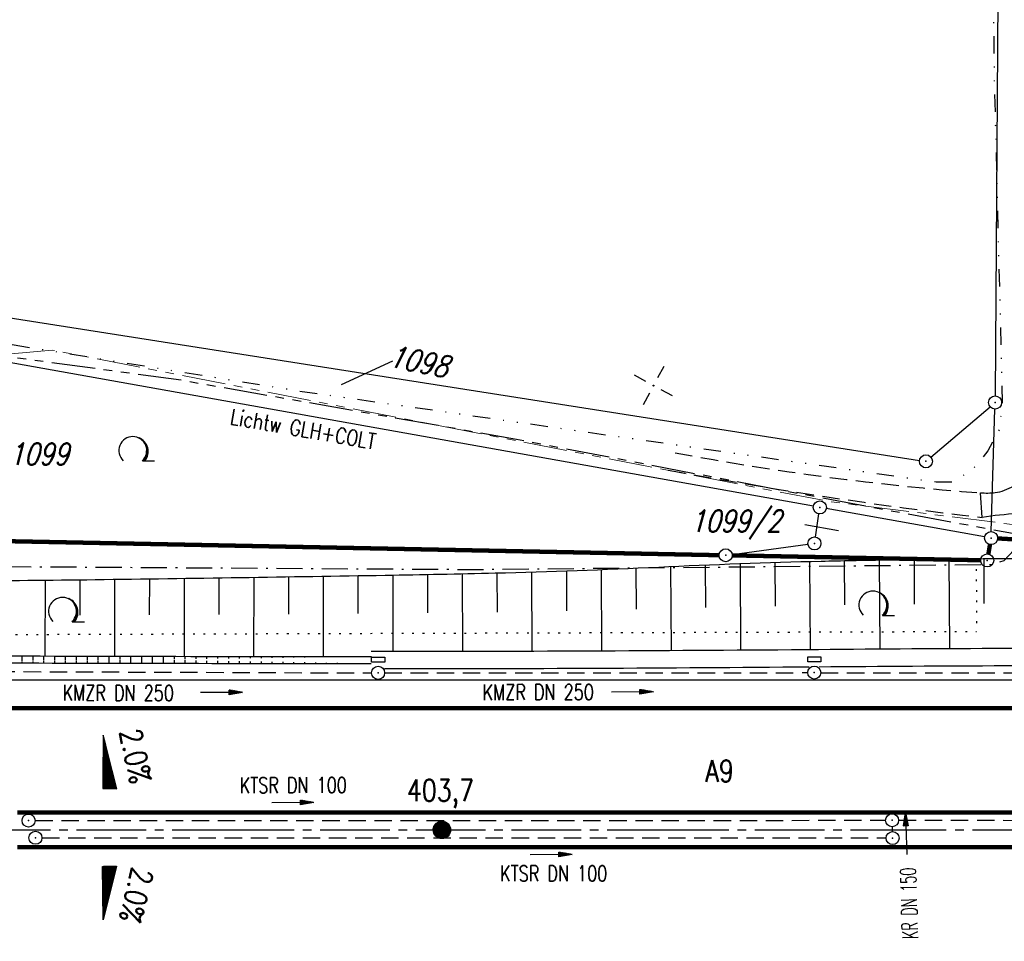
# Model space of a CAD drawing. Extents: x 0 to 1135, y 0 to 420.
# Tile 7 of 79: x 73 to 187, y 208 to 313. Entities that reach past the tile are written whole.
import ezdxf
from ezdxf.enums import TextEntityAlignment as Align

# ---------------------------------------------------------------- set-up
doc = ezdxf.new("R2010")
doc.units = 0
doc.header["$LTSCALE"] = 2
doc.header["$MEASUREMENT"] = 0
for name, pattern in [('ACHSE', [5.5, 4, -0.5, 0.5, -0.5]), ('AUSGEZOGEN', [0]), ('BAB-FM2', [2.6, 1.5, -0.5, 0.1, -0.5]), ('GESTRICH-X2', [1.5, 1, -0.5]), ('GETRENNTX3', [3.25, 1, -0.75, 0, -0.75, 0, -0.75]), ('PHANTOMX2', [5, 2.5, -0.5, 0.5, -0.5, 0.5, -0.5]), ('PUNKTX2_STR', [0.6, 0.1, -0.5])]:
    doc.linetypes.add(name, pattern=pattern)
doc.layers.get('0').update_dxf_attribs({"color": 8, "linetype": 'AUSGEZOGEN'})
for name, color, linetype in [('ACHSETOP', 250, 'ACHSE'), ('BAB_FM', 8, 'BAB-FM2'), ('BOESCHG', 8, 'AUSGEZOGEN'), ('FBRTOP', 8, 'AUSGEZOGEN'), ('FLSTNR', 8, 'AUSGEZOGEN'), ('GEF', 8, 'AUSGEZOGEN'), ('GRENZL', 8, 'AUSGEZOGEN'), ('GRENZL-BAB', 7, 'AUSGEZOGEN'), ('GRENZP', 8, 'AUSGEZOGEN'), ('GRENZP-BAB', 7, 'AUSGEZOGEN'), ('HEKT_B', 250, 'CONTINUOUS'), ('KANAL', 200, 'GESTRICH-X2'), ('Lichtwellenleiter COLT', 8, 'PHANTOMX2'), ('Lichtwellenleiter GLH', 8, 'PHANTOMX2'), ('MULDE', 8, 'AUSGEZOGEN'), ('NETZ', 250, 'AUSGEZOGEN'), ('NUTZUNG', 8, 'PUNKTX2_STR'), ('PFEIL', 200, 'CONTINUOUS'), ('Rinne', 8, 'AUSGEZOGEN'), ('SCHRIFT', 8, 'AUSGEZOGEN'), ('SCHSYMBOL', 200, 'AUSGEZOGEN'), ('STRASSE', 8, 'AUSGEZOGEN'), ('Telekom', 8, 'GETRENNTX3'), ('TEXTO', 200, 'CONTINUOUS'), ('WALD', 8, 'AUSGEZOGEN'), ('WEG', 8, 'GESTRICH-X2')]:
    doc.layers.add(name, color=color, linetype=linetype)
doc.styles.add('ROMANS', font='romans.shx', dxfattribs={"width": 0.8})

# ---------------------------------------------------------------- blocks, each defined once
blk = doc.blocks.new('IKR')
at = {"color": 0}
for p, q in [((0, 1), (0, 2.5)), ((-2.5, 0), (-1, 0)), ((1, 0), (2.5, 0)), ((0, -2.5), (0, -1))]:
    blk.add_line(p, q, dxfattribs=at)
blk.add_circle((0, 0), 0.05, dxfattribs=at)
blk.add_point((0, 0), dxfattribs=at)
blk = doc.blocks.new('*X17')
at = {"color": 0}
for p, q in [((212.23, 257.39), (213.24, 258.4)), ((212.24, 257.33), (213.31, 258.4)), ((212.24, 257.47), (213.17, 258.4)), ((212.24, 257.26), (213.37, 258.39)), ((212.24, 257.55), (213.09, 258.39)), ((212.25, 257.2), (213.43, 258.38)), ((212.26, 257.63), (213, 258.37)), ((212.27, 257.14), (213.49, 258.37)), ((212.28, 257.09), (213.55, 258.35)), ((212.29, 257.73), (212.9, 258.35)), ((212.3, 257.04), (213.6, 258.33)), ((212.32, 256.99), (213.65, 258.31)), ((212.34, 257.86), (212.78, 258.29)), ((212.35, 256.94), (213.69, 258.29)), ((212.37, 256.9), (213.74, 258.26)), ((212.4, 256.85), (213.78, 258.24)), ((212.43, 256.81), (213.83, 258.21)), ((212.46, 256.77), (213.86, 258.18)), ((212.49, 256.73), (213.9, 258.14)), ((212.53, 256.7), (213.94, 258.11)), ((212.56, 256.66), (213.97, 258.07)), ((212.6, 256.63), (214.01, 258.03)), ((212.64, 256.6), (214.04, 257.99)), ((212.68, 256.57), (214.07, 257.95)), ((212.73, 256.54), (214.09, 257.91)), ((212.77, 256.52), (214.12, 257.86)), ((212.82, 256.49), (214.14, 257.82)), ((212.87, 256.47), (214.16, 257.77)), ((212.92, 256.45), (214.18, 257.72)), ((212.97, 256.44), (214.2, 257.66)), ((213.03, 256.42), (214.21, 257.6)), ((213.09, 256.41), (214.22, 257.54)), ((213.16, 256.41), (214.23, 257.48)), ((213.22, 256.4), (214.23, 257.41)), ((213.3, 256.41), (214.23, 257.34)), ((213.38, 256.41), (214.22, 257.26)), ((213.46, 256.43), (214.2, 257.17)), ((213.56, 256.46), (214.18, 257.07)), ((213.69, 256.51), (214.12, 256.95))]:
    blk.add_line(p, q, dxfattribs=at)
blk = doc.blocks.new('SRMAST2')
at = {"color": 0}
blk.add_circle((0, 0), 0.999, dxfattribs=at)
blk.add_point((0, 0), dxfattribs=at)
blk.add_blockref('*X17', (-213.23, -257.4))
blk = doc.blocks.new('LW')
at = {"color": 0}
blk.add_line((1.18, 0), (2.58, 0), dxfattribs=at)
for centre, radius, start, end in [((0.07, 1.19), 1.6, 312.7202, 226.7249), ((0.17, 1.08), 1.68, 321.1992, 68.9844), ((0.08, 1.13), 1.67, 319.2916, 65.2101)]:
    blk.add_arc(centre, radius, start, end, dxfattribs=at)
blk = doc.blocks.new('*X15')
at = {"color": 0}
for p, q in [((725.83, 193.84), (727.44, 195.45)), ((725.83, 193.85), (727.43, 195.45)), ((725.83, 193.86), (727.42, 195.45)), ((725.83, 193.87), (727.41, 195.45)), ((725.83, 193.88), (727.4, 195.45)), ((725.83, 193.89), (727.39, 195.45)), ((725.83, 193.9), (727.38, 195.45)), ((725.83, 193.91), (727.37, 195.45)), ((725.83, 193.91), (727.37, 195.45)), ((725.83, 193.92), (727.36, 195.45)), ((725.83, 193.93), (727.35, 195.45)), ((725.83, 193.94), (727.34, 195.45)), ((725.83, 193.95), (727.33, 195.45)), ((725.83, 193.96), (727.32, 195.45)), ((725.83, 193.97), (727.31, 195.45)), ((725.83, 193.98), (727.3, 195.45)), ((725.83, 193.99), (727.29, 195.45)), ((725.83, 193.99), (727.29, 195.45)), ((725.83, 194), (727.28, 195.45)), ((725.83, 194.01), (727.27, 195.45)), ((725.83, 194.02), (727.26, 195.45)), ((725.83, 194.03), (727.25, 195.45)), ((725.83, 194.04), (727.24, 195.45)), ((725.83, 194.05), (727.23, 195.45)), ((725.83, 194.06), (727.22, 195.45)), ((725.83, 194.06), (727.21, 195.45)), ((725.83, 194.07), (727.21, 195.45)), ((725.83, 194.08), (727.2, 195.45)), ((725.83, 194.09), (727.19, 195.45)), ((725.83, 194.1), (727.18, 195.45)), ((725.83, 194.11), (727.17, 195.45)), ((725.83, 194.12), (727.16, 195.45)), ((725.83, 194.13), (727.15, 195.45)), ((725.83, 194.14), (727.14, 195.45)), ((725.83, 194.14), (727.14, 195.45)), ((725.83, 194.15), (727.13, 195.45)), ((725.83, 194.16), (727.12, 195.45)), ((725.83, 194.17), (727.11, 195.45)), ((725.83, 194.18), (727.1, 195.45)), ((725.83, 194.19), (727.09, 195.45)), ((725.83, 194.2), (727.08, 195.45)), ((725.83, 194.21), (727.07, 195.45)), ((725.83, 194.21), (727.06, 195.45)), ((725.83, 194.22), (727.06, 195.45)), ((725.83, 194.23), (727.05, 195.45)), ((725.83, 194.24), (727.04, 195.45)), ((725.83, 194.25), (727.03, 195.45)), ((725.83, 194.26), (727.02, 195.45)), ((725.83, 194.27), (727.01, 195.45)), ((725.83, 194.28), (727, 195.45)), ((725.83, 194.29), (726.99, 195.45)), ((725.83, 194.29), (726.99, 195.45)), ((725.83, 194.3), (726.98, 195.45)), ((725.83, 194.31), (726.97, 195.45)), ((725.83, 194.32), (726.96, 195.45)), ((725.83, 194.33), (726.95, 195.45)), ((725.83, 194.34), (726.94, 195.45)), ((725.83, 194.35), (726.93, 195.45)), ((725.83, 194.36), (726.92, 195.45)), ((725.83, 194.37), (726.91, 195.45)), ((725.83, 194.37), (726.91, 195.45)), ((725.83, 194.38), (726.9, 195.45)), ((725.83, 194.39), (726.89, 195.45)), ((725.83, 194.4), (726.88, 195.45)), ((725.83, 194.41), (726.87, 195.45)), ((725.83, 194.42), (726.86, 195.45)), ((725.83, 194.43), (726.85, 195.45)), ((725.83, 194.44), (726.84, 195.45)), ((725.83, 194.44), (726.83, 195.45)), ((725.83, 194.45), (726.83, 195.45)), ((725.83, 194.46), (726.82, 195.45)), ((725.83, 194.47), (726.81, 195.45)), ((725.83, 194.48), (726.8, 195.45)), ((725.83, 194.49), (726.79, 195.45)), ((725.83, 194.5), (726.78, 195.45)), ((725.83, 194.51), (726.77, 195.45)), ((725.83, 194.52), (726.76, 195.45)), ((725.83, 194.52), (726.76, 195.45)), ((725.83, 194.53), (726.75, 195.45)), ((725.83, 194.54), (726.74, 195.45)), ((725.83, 194.55), (726.73, 195.45)), ((725.83, 194.56), (726.72, 195.45)), ((725.83, 194.57), (726.71, 195.45)), ((725.83, 194.58), (726.7, 195.45)), ((725.83, 194.59), (726.69, 195.45)), ((725.83, 194.59), (726.68, 195.45)), ((725.83, 194.6), (726.68, 195.45)), ((725.83, 194.61), (726.67, 195.45)), ((725.83, 194.62), (726.66, 195.45)), ((725.83, 194.63), (726.65, 195.45)), ((725.83, 194.64), (726.64, 195.45)), ((725.83, 194.65), (726.63, 195.45)), ((725.83, 194.66), (726.62, 195.45)), ((725.83, 194.67), (726.61, 195.45)), ((725.83, 194.67), (726.61, 195.45)), ((725.83, 194.68), (726.6, 195.45)), ((725.83, 194.69), (726.59, 195.45)), ((725.83, 194.7), (726.58, 195.45)), ((725.83, 194.71), (726.57, 195.45)), ((725.83, 194.72), (726.56, 195.45)), ((725.83, 194.73), (726.55, 195.45)), ((725.83, 194.74), (726.54, 195.45)), ((725.83, 194.75), (726.53, 195.45)), ((725.83, 194.75), (726.53, 195.45)), ((725.83, 194.76), (726.52, 195.45)), ((725.83, 194.77), (726.51, 195.45)), ((725.83, 194.78), (726.5, 195.45)), ((725.83, 194.79), (726.49, 195.45)), ((725.83, 194.8), (726.48, 195.45)), ((725.83, 194.81), (726.47, 195.45)), ((725.83, 194.82), (726.46, 195.45)), ((725.83, 194.82), (726.45, 195.45)), ((725.83, 194.83), (726.45, 195.45)), ((725.83, 194.84), (726.44, 195.45)), ((725.83, 194.85), (726.43, 195.45)), ((725.83, 194.86), (726.42, 195.45)), ((725.83, 194.87), (726.41, 195.45)), ((725.83, 194.88), (726.4, 195.45)), ((725.83, 194.89), (726.39, 195.45)), ((725.83, 194.9), (726.38, 195.45)), ((725.83, 194.9), (726.38, 195.45)), ((725.83, 194.91), (726.37, 195.45)), ((725.83, 194.92), (726.36, 195.45)), ((725.83, 194.93), (726.35, 195.45)), ((725.83, 194.94), (726.34, 195.45)), ((725.83, 194.95), (726.33, 195.45)), ((725.83, 194.96), (726.32, 195.45)), ((725.83, 194.97), (726.31, 195.45)), ((725.83, 194.98), (726.3, 195.45)), ((725.83, 194.98), (726.3, 195.45)), ((725.83, 194.99), (726.29, 195.45)), ((725.83, 195), (726.28, 195.45)), ((725.83, 195.01), (726.27, 195.45)), ((725.83, 195.02), (726.26, 195.45)), ((725.83, 195.03), (726.25, 195.45)), ((725.83, 195.04), (726.24, 195.45)), ((725.83, 195.05), (726.23, 195.45)), ((725.83, 195.05), (726.22, 195.45)), ((725.83, 195.06), (726.22, 195.45)), ((725.83, 195.07), (726.21, 195.45)), ((725.83, 195.08), (726.2, 195.45)), ((725.83, 195.09), (726.19, 195.45)), ((725.83, 195.1), (726.18, 195.45)), ((725.83, 195.11), (726.17, 195.45)), ((725.83, 195.12), (726.16, 195.45)), ((725.83, 195.13), (726.15, 195.45)), ((725.83, 195.13), (726.15, 195.45)), ((725.83, 195.14), (726.14, 195.45)), ((725.83, 195.15), (726.13, 195.45)), ((725.83, 195.16), (726.12, 195.45)), ((725.83, 195.17), (726.11, 195.45)), ((725.83, 195.18), (726.1, 195.45)), ((725.83, 195.19), (726.09, 195.45)), ((725.83, 195.2), (726.08, 195.45)), ((725.83, 195.2), (726.07, 195.45)), ((725.83, 195.21), (726.07, 195.45)), ((725.83, 195.22), (726.06, 195.45)), ((725.83, 195.23), (726.05, 195.45)), ((725.83, 195.24), (726.04, 195.45)), ((725.83, 195.25), (726.03, 195.45)), ((725.83, 195.26), (726.02, 195.45)), ((725.83, 195.27), (726.01, 195.45)), ((725.83, 195.28), (726, 195.45)), ((725.83, 195.28), (726, 195.45)), ((725.83, 195.29), (725.99, 195.45)), ((725.83, 195.3), (725.98, 195.45)), ((725.83, 195.31), (725.97, 195.45)), ((725.83, 195.32), (725.96, 195.45)), ((725.83, 195.33), (725.95, 195.45)), ((725.83, 195.34), (725.94, 195.45)), ((725.83, 195.35), (725.93, 195.45)), ((725.83, 195.36), (725.92, 195.45)), ((725.83, 195.36), (725.92, 195.45)), ((725.83, 195.37), (725.91, 195.45)), ((725.83, 195.38), (725.9, 195.45)), ((725.83, 195.39), (725.89, 195.45)), ((725.83, 195.4), (725.88, 195.45)), ((725.83, 195.41), (725.87, 195.45)), ((725.83, 195.42), (725.86, 195.45)), ((725.83, 195.43), (725.85, 195.45)), ((725.83, 195.43), (725.84, 195.45)), ((725.83, 195.44), (725.84, 195.45)), ((725.83, 193.83), (727.43, 195.43)), ((725.83, 193.82), (727.43, 195.42)), ((725.83, 193.81), (727.43, 195.41)), ((725.83, 193.8), (727.42, 195.4)), ((725.83, 193.79), (727.42, 195.38)), ((725.83, 193.78), (727.42, 195.37)), ((725.83, 193.77), (727.41, 195.36)), ((725.83, 193.76), (727.41, 195.35)), ((725.83, 193.76), (727.41, 195.34)), ((725.83, 193.75), (727.4, 195.32)), ((725.83, 193.74), (727.4, 195.31)), ((725.83, 193.73), (727.4, 195.3)), ((725.83, 193.72), (727.4, 195.29)), ((725.83, 193.71), (727.39, 195.28)), ((725.83, 193.7), (727.39, 195.26)), ((725.83, 193.69), (727.39, 195.25)), ((725.83, 193.68), (727.38, 195.24)), ((725.83, 193.68), (727.38, 195.23)), ((725.83, 193.67), (727.38, 195.22)), ((725.83, 193.66), (727.37, 195.2)), ((725.83, 193.65), (727.37, 195.19)), ((725.83, 193.64), (727.37, 195.18)), ((725.83, 193.63), (727.36, 195.17)), ((725.83, 193.62), (727.36, 195.16)), ((725.83, 193.61), (727.36, 195.14)), ((725.83, 193.61), (727.35, 195.13)), ((725.83, 193.6), (727.35, 195.12)), ((725.83, 193.59), (727.35, 195.11)), ((725.83, 193.58), (727.34, 195.1)), ((725.83, 193.57), (727.34, 195.08)), ((725.83, 193.56), (727.34, 195.07)), ((725.83, 193.55), (727.34, 195.06)), ((725.83, 193.54), (727.33, 195.05)), ((725.83, 193.53), (727.33, 195.04)), ((725.83, 193.53), (727.33, 195.02)), ((725.83, 193.52), (727.32, 195.01)), ((725.83, 193.51), (727.32, 195)), ((725.83, 193.5), (727.32, 194.99)), ((725.83, 193.49), (727.31, 194.98)), ((725.83, 193.48), (727.31, 194.96)), ((725.83, 193.47), (727.31, 194.95)), ((725.83, 193.46), (727.3, 194.94)), ((725.83, 193.45), (727.3, 194.93)), ((725.83, 193.45), (727.3, 194.92)), ((725.83, 193.44), (727.29, 194.91)), ((725.83, 193.43), (727.29, 194.89)), ((725.83, 193.42), (727.29, 194.88)), ((725.83, 193.41), (727.29, 194.87)), ((725.83, 193.4), (727.28, 194.86)), ((725.83, 193.39), (727.28, 194.85)), ((725.83, 193.38), (727.28, 194.83)), ((725.83, 193.38), (727.27, 194.82)), ((725.83, 193.37), (727.27, 194.81)), ((725.83, 193.36), (727.27, 194.8)), ((725.83, 193.35), (727.26, 194.79)), ((725.83, 193.34), (727.26, 194.77)), ((725.83, 193.33), (727.26, 194.76)), ((725.83, 193.32), (727.25, 194.75)), ((725.83, 193.31), (727.25, 194.74)), ((725.83, 193.3), (727.25, 194.73)), ((725.83, 193.3), (727.24, 194.71)), ((725.83, 193.29), (727.24, 194.7)), ((725.83, 193.28), (727.24, 194.69)), ((725.83, 193.27), (727.23, 194.68)), ((725.83, 193.26), (727.23, 194.67)), ((725.83, 193.25), (727.23, 194.65)), ((725.83, 193.24), (727.23, 194.64)), ((725.83, 193.23), (727.22, 194.63)), ((725.83, 193.22), (727.22, 194.62)), ((725.83, 193.22), (727.22, 194.61)), ((725.83, 193.21), (727.21, 194.59)), ((725.83, 193.2), (727.21, 194.58)), ((725.83, 193.19), (727.21, 194.57)), ((725.83, 193.18), (727.2, 194.56)), ((725.83, 193.17), (727.2, 194.55)), ((725.83, 193.16), (727.2, 194.53)), ((725.83, 193.15), (727.19, 194.52)), ((725.83, 193.15), (727.19, 194.51)), ((725.83, 193.14), (727.19, 194.5)), ((725.83, 193.13), (727.18, 194.49)), ((725.83, 193.12), (727.18, 194.47)), ((725.83, 193.11), (727.18, 194.46)), ((725.83, 193.1), (727.17, 194.45)), ((725.83, 193.09), (727.17, 194.44)), ((725.83, 193.08), (727.17, 194.43)), ((725.83, 193.07), (727.17, 194.41)), ((725.83, 193.07), (727.16, 194.4)), ((725.83, 193.06), (727.16, 194.39)), ((725.83, 193.05), (727.16, 194.38)), ((725.83, 193.04), (727.15, 194.37)), ((725.83, 193.03), (727.15, 194.35)), ((725.83, 193.02), (727.15, 194.34)), ((725.83, 193.01), (727.14, 194.33)), ((725.83, 193), (727.14, 194.32)), ((725.83, 193), (727.14, 194.31)), ((725.83, 192.99), (727.13, 194.29)), ((725.83, 192.98), (727.13, 194.28)), ((725.83, 192.97), (727.13, 194.27)), ((725.83, 192.96), (727.12, 194.26)), ((725.83, 192.95), (727.12, 194.25)), ((725.83, 192.94), (727.12, 194.23)), ((725.83, 192.93), (727.11, 194.22)), ((725.83, 192.92), (727.11, 194.21)), ((725.83, 192.92), (727.11, 194.2)), ((725.83, 192.91), (727.11, 194.19)), ((725.83, 192.9), (727.1, 194.17)), ((725.83, 192.89), (727.1, 194.16)), ((725.83, 192.88), (727.1, 194.15)), ((725.83, 192.87), (727.09, 194.14)), ((725.83, 192.86), (727.09, 194.13)), ((725.83, 192.85), (727.09, 194.11)), ((725.83, 192.84), (727.08, 194.1)), ((725.83, 192.84), (727.08, 194.09)), ((725.83, 192.83), (727.08, 194.08)), ((725.83, 192.82), (727.07, 194.07)), ((725.83, 192.81), (727.07, 194.05)), ((725.83, 192.8), (727.07, 194.04)), ((725.83, 192.79), (727.06, 194.03)), ((725.83, 192.78), (727.06, 194.02)), ((725.83, 192.77), (727.06, 194.01)), ((725.83, 192.77), (727.05, 193.99)), ((725.83, 192.76), (727.05, 193.98)), ((725.83, 192.75), (727.05, 193.97)), ((725.83, 192.74), (727.05, 193.96)), ((725.83, 192.73), (727.04, 193.95)), ((725.83, 192.72), (727.04, 193.93)), ((725.83, 192.71), (727.04, 193.92)), ((725.83, 192.7), (727.03, 193.91)), ((725.83, 192.69), (727.03, 193.9)), ((725.83, 192.69), (727.03, 193.89)), ((725.83, 192.68), (727.02, 193.87)), ((725.83, 192.67), (727.02, 193.86)), ((725.83, 192.66), (727.02, 193.85)), ((725.83, 192.65), (727.01, 193.84)), ((725.83, 192.64), (727.01, 193.83)), ((725.83, 192.63), (727.01, 193.81)), ((725.83, 192.62), (727, 193.8)), ((725.83, 192.62), (727, 193.79)), ((725.83, 192.61), (727, 193.78)), ((725.83, 192.6), (726.99, 193.77)), ((725.83, 192.59), (726.99, 193.75)), ((725.83, 192.58), (726.99, 193.74)), ((725.83, 192.57), (726.99, 193.73)), ((725.83, 192.56), (726.98, 193.72)), ((725.83, 192.55), (726.98, 193.71)), ((725.83, 192.54), (726.98, 193.69)), ((725.83, 192.54), (726.97, 193.68)), ((725.83, 192.53), (726.97, 193.67)), ((725.83, 192.52), (726.97, 193.66)), ((725.83, 192.51), (726.96, 193.65)), ((725.83, 192.5), (726.96, 193.63)), ((725.83, 192.49), (726.96, 193.62)), ((725.83, 192.48), (726.95, 193.61)), ((725.83, 192.47), (726.95, 193.6)), ((725.83, 192.46), (726.95, 193.59)), ((725.83, 192.46), (726.94, 193.57)), ((725.83, 192.45), (726.94, 193.56)), ((725.83, 192.44), (726.94, 193.55)), ((725.83, 192.43), (726.94, 193.54)), ((725.83, 192.42), (726.93, 193.53)), ((725.83, 192.41), (726.93, 193.51)), ((725.83, 192.4), (726.93, 193.5)), ((725.83, 192.39), (726.92, 193.49)), ((725.83, 192.39), (726.92, 193.48)), ((725.83, 192.38), (726.92, 193.47)), ((725.83, 192.37), (726.91, 193.45)), ((725.83, 192.36), (726.91, 193.44)), ((725.83, 192.35), (726.91, 193.43)), ((725.83, 192.34), (726.9, 193.42)), ((725.83, 192.33), (726.9, 193.41)), ((725.83, 192.32), (726.9, 193.39)), ((725.83, 192.31), (726.89, 193.38)), ((725.83, 192.31), (726.89, 193.37)), ((725.83, 192.3), (726.89, 193.36)), ((725.83, 192.29), (726.88, 193.35)), ((725.83, 192.28), (726.88, 193.33)), ((725.83, 192.27), (726.88, 193.32)), ((725.83, 192.26), (726.88, 193.31)), ((725.83, 192.25), (726.87, 193.3)), ((725.83, 192.24), (726.87, 193.29)), ((725.83, 192.24), (726.87, 193.27)), ((725.83, 192.23), (726.86, 193.26)), ((725.83, 192.22), (726.86, 193.25)), ((725.83, 192.21), (726.86, 193.24)), ((725.83, 192.2), (726.85, 193.23)), ((725.83, 192.19), (726.85, 193.21)), ((725.83, 192.18), (726.85, 193.2)), ((725.83, 192.17), (726.84, 193.19)), ((725.83, 192.16), (726.84, 193.18)), ((725.83, 192.16), (726.84, 193.17)), ((725.83, 192.15), (726.83, 193.15)), ((725.83, 192.14), (726.83, 193.14)), ((725.83, 192.13), (726.83, 193.13)), ((725.83, 192.12), (726.82, 193.12)), ((725.83, 192.11), (726.82, 193.11)), ((725.83, 192.1), (726.82, 193.09)), ((725.83, 192.09), (726.82, 193.08)), ((725.83, 192.08), (726.81, 193.07)), ((725.83, 192.08), (726.81, 193.06)), ((725.83, 192.07), (726.81, 193.05)), ((725.83, 192.06), (726.8, 193.03)), ((725.83, 192.05), (726.8, 193.02)), ((725.83, 192.04), (726.8, 193.01)), ((725.83, 192.03), (726.79, 193)), ((725.83, 192.02), (726.79, 192.99)), ((725.83, 192.01), (726.79, 192.97)), ((725.83, 192.01), (726.78, 192.96)), ((725.83, 192), (726.78, 192.95)), ((725.83, 191.99), (726.78, 192.94)), ((725.83, 191.98), (726.77, 192.93)), ((725.83, 191.97), (726.77, 192.91)), ((725.83, 191.96), (726.77, 192.9)), ((725.83, 191.95), (726.76, 192.89)), ((725.83, 191.94), (726.76, 192.88)), ((725.83, 191.93), (726.76, 192.87)), ((725.83, 191.93), (726.76, 192.85)), ((725.83, 191.92), (726.75, 192.84)), ((725.83, 191.91), (726.75, 192.83)), ((725.83, 191.9), (726.75, 192.82)), ((725.83, 191.89), (726.74, 192.81)), ((725.83, 191.88), (726.74, 192.79)), ((725.83, 191.87), (726.74, 192.78)), ((725.83, 191.86), (726.73, 192.77)), ((725.83, 191.85), (726.73, 192.76)), ((725.83, 191.85), (726.73, 192.75)), ((725.83, 191.84), (726.72, 192.73)), ((725.83, 191.83), (726.72, 192.72)), ((725.83, 191.82), (726.72, 192.71)), ((725.83, 191.81), (726.71, 192.7)), ((725.83, 191.8), (726.71, 192.69)), ((725.83, 191.79), (726.71, 192.67)), ((725.83, 191.78), (726.7, 192.66)), ((725.83, 191.78), (726.7, 192.65)), ((725.83, 191.77), (726.7, 192.64)), ((725.83, 191.76), (726.7, 192.63)), ((725.83, 191.75), (726.69, 192.61)), ((725.83, 191.74), (726.69, 192.6)), ((725.83, 191.73), (726.69, 192.59)), ((725.83, 191.72), (726.68, 192.58)), ((725.83, 191.71), (726.68, 192.57)), ((725.83, 191.7), (726.68, 192.55)), ((725.83, 191.7), (726.67, 192.54)), ((725.83, 191.69), (726.67, 192.53)), ((725.83, 191.68), (726.67, 192.52)), ((725.83, 191.67), (726.66, 192.51)), ((725.83, 191.66), (726.66, 192.49)), ((725.83, 191.65), (726.66, 192.48)), ((725.83, 191.64), (726.65, 192.47)), ((725.83, 191.63), (726.65, 192.46)), ((725.83, 191.63), (726.65, 192.45)), ((725.83, 191.62), (726.64, 192.43)), ((725.83, 191.61), (726.64, 192.42)), ((725.83, 191.6), (726.64, 192.41)), ((725.83, 191.59), (726.64, 192.4)), ((725.83, 191.58), (726.63, 192.39)), ((725.83, 191.57), (726.63, 192.37)), ((725.83, 191.56), (726.63, 192.36)), ((725.83, 191.55), (726.62, 192.35)), ((725.83, 191.55), (726.62, 192.34)), ((725.83, 191.54), (726.62, 192.33)), ((725.83, 191.53), (726.61, 192.31)), ((725.83, 191.52), (726.61, 192.3)), ((725.83, 191.51), (726.61, 192.29)), ((725.83, 191.5), (726.6, 192.28)), ((725.83, 191.49), (726.6, 192.27)), ((725.83, 191.48), (726.6, 192.25)), ((725.83, 191.47), (726.59, 192.24)), ((725.83, 191.47), (726.59, 192.23)), ((725.83, 191.46), (726.59, 192.22)), ((725.83, 191.45), (726.59, 192.21)), ((725.83, 191.44), (726.58, 192.19)), ((725.83, 191.43), (726.58, 192.18)), ((725.83, 191.42), (726.58, 192.17)), ((725.83, 191.41), (726.57, 192.16)), ((725.83, 191.4), (726.57, 192.15)), ((725.83, 191.4), (726.57, 192.13)), ((725.83, 191.39), (726.56, 192.12)), ((725.83, 191.38), (726.56, 192.11)), ((725.83, 191.37), (726.56, 192.1)), ((725.83, 191.36), (726.55, 192.09)), ((725.83, 191.35), (726.55, 192.07)), ((725.83, 191.34), (726.55, 192.06)), ((725.83, 191.33), (726.54, 192.05)), ((725.83, 191.32), (726.54, 192.04)), ((725.83, 191.32), (726.54, 192.03)), ((725.83, 191.31), (726.53, 192.01)), ((725.83, 191.3), (726.53, 192)), ((725.83, 191.29), (726.53, 191.99)), ((725.83, 191.28), (726.53, 191.98)), ((725.83, 191.27), (726.52, 191.97)), ((725.83, 191.26), (726.52, 191.95)), ((725.83, 191.25), (726.52, 191.94)), ((725.83, 191.25), (726.51, 191.93)), ((725.83, 191.24), (726.51, 191.92)), ((725.83, 191.23), (726.51, 191.91)), ((725.83, 191.22), (726.5, 191.89)), ((725.83, 191.21), (726.5, 191.88)), ((725.83, 191.2), (726.5, 191.87)), ((725.83, 191.19), (726.49, 191.86)), ((725.83, 191.18), (726.49, 191.85)), ((725.83, 191.17), (726.49, 191.84)), ((725.83, 191.17), (726.48, 191.82)), ((725.83, 191.16), (726.48, 191.81)), ((725.83, 191.15), (726.48, 191.8)), ((725.83, 191.14), (726.47, 191.79)), ((725.83, 191.13), (726.47, 191.78)), ((725.83, 191.12), (726.47, 191.76)), ((725.83, 191.11), (726.47, 191.75)), ((725.83, 191.1), (726.46, 191.74)), ((725.83, 191.09), (726.46, 191.73)), ((725.83, 191.09), (726.46, 191.72)), ((725.83, 191.08), (726.45, 191.7)), ((725.83, 191.07), (726.45, 191.69)), ((725.83, 191.06), (726.45, 191.68)), ((725.83, 191.05), (726.44, 191.67)), ((725.83, 191.04), (726.44, 191.66)), ((725.83, 191.03), (726.44, 191.64)), ((725.83, 191.02), (726.43, 191.63)), ((725.83, 191.02), (726.43, 191.62)), ((725.83, 191.01), (726.43, 191.61)), ((725.83, 191), (726.42, 191.6)), ((725.83, 190.99), (726.42, 191.58)), ((725.83, 190.98), (726.42, 191.57)), ((725.83, 190.97), (726.41, 191.56)), ((725.83, 190.96), (726.41, 191.55)), ((725.83, 190.95), (726.41, 191.54)), ((725.83, 190.94), (726.41, 191.52)), ((725.83, 190.94), (726.4, 191.51)), ((725.83, 190.93), (726.4, 191.5)), ((725.83, 190.92), (726.4, 191.49)), ((725.83, 190.91), (726.39, 191.48)), ((725.83, 190.9), (726.39, 191.46)), ((725.83, 190.89), (726.39, 191.45)), ((725.83, 190.88), (726.38, 191.44)), ((725.83, 190.87), (726.38, 191.43)), ((725.83, 190.87), (726.38, 191.42)), ((725.83, 190.86), (726.37, 191.4)), ((725.83, 190.85), (726.37, 191.39)), ((725.83, 190.84), (726.37, 191.38)), ((725.83, 190.83), (726.36, 191.37)), ((725.83, 190.82), (726.36, 191.36)), ((725.83, 190.81), (726.36, 191.34)), ((725.83, 190.8), (726.35, 191.33)), ((725.83, 190.79), (726.35, 191.32)), ((725.83, 190.79), (726.35, 191.31)), ((725.83, 190.78), (726.35, 191.3)), ((725.83, 190.77), (726.34, 191.28)), ((725.83, 190.76), (726.34, 191.27)), ((725.83, 190.75), (726.34, 191.26)), ((725.83, 190.74), (726.33, 191.25)), ((725.83, 190.73), (726.33, 191.24)), ((725.83, 190.72), (726.33, 191.22)), ((725.83, 190.71), (726.32, 191.21)), ((725.83, 190.71), (726.32, 191.2)), ((725.83, 190.7), (726.32, 191.19)), ((725.83, 190.69), (726.31, 191.18)), ((725.83, 190.68), (726.31, 191.16)), ((725.83, 190.67), (726.31, 191.15)), ((725.83, 190.66), (726.3, 191.14)), ((725.83, 190.65), (726.3, 191.13)), ((725.83, 190.64), (726.3, 191.12)), ((725.83, 190.64), (726.29, 191.1)), ((725.83, 190.63), (726.29, 191.09)), ((725.83, 190.62), (726.29, 191.08)), ((725.83, 190.61), (726.29, 191.07)), ((725.83, 190.6), (726.28, 191.06)), ((725.83, 190.59), (726.28, 191.04)), ((725.83, 190.58), (726.28, 191.03)), ((725.83, 190.57), (726.27, 191.02)), ((725.83, 190.56), (726.27, 191.01)), ((725.83, 190.56), (726.27, 191)), ((725.83, 190.55), (726.26, 190.98)), ((725.83, 190.54), (726.26, 190.97)), ((725.83, 190.53), (726.26, 190.96)), ((725.83, 190.52), (726.25, 190.95)), ((725.83, 190.51), (726.25, 190.94)), ((725.83, 190.5), (726.25, 190.92)), ((725.83, 190.49), (726.24, 190.91)), ((725.83, 190.48), (726.24, 190.9)), ((725.83, 190.48), (726.24, 190.89)), ((725.83, 190.47), (726.24, 190.88)), ((725.83, 190.46), (726.23, 190.86)), ((725.83, 190.45), (726.23, 190.85)), ((725.83, 190.44), (726.23, 190.84)), ((725.83, 190.43), (726.22, 190.83)), ((725.83, 190.42), (726.22, 190.82)), ((725.83, 190.41), (726.22, 190.8)), ((725.83, 190.41), (726.21, 190.79)), ((725.83, 190.4), (726.21, 190.78)), ((725.83, 190.39), (726.21, 190.77)), ((725.83, 190.38), (726.2, 190.76)), ((725.83, 190.37), (726.2, 190.74)), ((725.83, 190.36), (726.2, 190.73)), ((725.83, 190.35), (726.19, 190.72)), ((725.83, 190.34), (726.19, 190.71)), ((725.83, 190.33), (726.19, 190.7)), ((725.83, 190.33), (726.18, 190.68)), ((725.83, 190.32), (726.18, 190.67)), ((725.83, 190.31), (726.18, 190.66)), ((725.83, 190.3), (726.18, 190.65)), ((725.83, 190.29), (726.17, 190.64)), ((725.83, 190.28), (726.17, 190.62)), ((725.83, 190.27), (726.17, 190.61)), ((725.83, 190.26), (726.16, 190.6)), ((725.83, 190.26), (726.16, 190.59)), ((725.83, 190.25), (726.16, 190.58)), ((725.83, 190.24), (726.15, 190.56)), ((725.83, 190.23), (726.15, 190.55)), ((725.83, 190.22), (726.15, 190.54)), ((725.83, 190.21), (726.14, 190.53)), ((725.83, 190.2), (726.14, 190.52)), ((725.83, 190.19), (726.14, 190.5)), ((725.83, 190.18), (726.13, 190.49)), ((725.83, 190.18), (726.13, 190.48)), ((725.83, 190.17), (726.13, 190.47)), ((725.83, 190.16), (726.12, 190.46)), ((725.83, 190.15), (726.12, 190.44)), ((725.83, 190.14), (726.12, 190.43)), ((725.83, 190.13), (726.12, 190.42)), ((725.83, 190.12), (726.11, 190.41)), ((725.83, 190.11), (726.11, 190.4)), ((725.83, 190.1), (726.11, 190.38)), ((725.83, 190.1), (726.1, 190.37)), ((725.83, 190.09), (726.1, 190.36)), ((725.83, 190.08), (726.1, 190.35)), ((725.83, 190.07), (726.09, 190.34)), ((725.83, 190.06), (726.09, 190.32)), ((725.83, 190.05), (726.09, 190.31)), ((725.83, 190.04), (726.08, 190.3)), ((725.83, 190.03), (726.08, 190.29)), ((725.83, 190.03), (726.08, 190.28)), ((725.83, 190.02), (726.07, 190.26)), ((725.83, 190.01), (726.07, 190.25)), ((725.83, 190), (726.07, 190.24)), ((725.83, 189.99), (726.06, 190.23)), ((725.83, 189.98), (726.06, 190.22)), ((725.83, 189.97), (726.06, 190.2)), ((725.83, 189.96), (726.06, 190.19)), ((725.83, 189.95), (726.05, 190.18)), ((725.83, 189.95), (726.05, 190.17)), ((725.83, 189.94), (726.05, 190.16)), ((725.83, 189.93), (726.04, 190.14)), ((725.83, 189.92), (726.04, 190.13)), ((725.83, 189.91), (726.04, 190.12)), ((725.83, 189.9), (726.03, 190.11)), ((725.83, 189.89), (726.03, 190.1)), ((725.83, 189.88), (726.03, 190.08)), ((725.83, 189.88), (726.02, 190.07)), ((725.83, 189.87), (726.02, 190.06)), ((725.83, 189.86), (726.02, 190.05)), ((725.83, 189.85), (726.01, 190.04)), ((725.83, 189.84), (726.01, 190.02)), ((725.83, 189.83), (726.01, 190.01)), ((725.83, 189.82), (726, 190)), ((725.83, 189.81), (726, 189.99)), ((725.83, 189.8), (726, 189.98)), ((725.83, 189.8), (726, 189.96)), ((725.83, 189.79), (725.99, 189.95)), ((725.83, 189.78), (725.99, 189.94)), ((725.83, 189.77), (725.99, 189.93)), ((725.83, 189.76), (725.98, 189.92)), ((725.83, 189.75), (725.98, 189.9)), ((725.83, 189.74), (725.98, 189.89)), ((725.83, 189.73), (725.97, 189.88)), ((725.83, 189.72), (725.97, 189.87)), ((725.83, 189.72), (725.97, 189.86)), ((725.83, 189.71), (725.96, 189.84)), ((725.83, 189.7), (725.96, 189.83)), ((725.83, 189.69), (725.96, 189.82)), ((725.83, 189.68), (725.95, 189.81)), ((725.83, 189.67), (725.95, 189.8)), ((725.83, 189.66), (725.95, 189.78)), ((725.83, 189.65), (725.94, 189.77)), ((725.83, 189.65), (725.94, 189.76)), ((725.83, 189.64), (725.94, 189.75)), ((725.83, 189.63), (725.94, 189.74)), ((725.83, 189.62), (725.93, 189.72)), ((725.83, 189.61), (725.93, 189.71)), ((725.83, 189.6), (725.93, 189.7)), ((725.83, 189.59), (725.92, 189.69)), ((725.83, 189.58), (725.92, 189.68)), ((725.83, 189.57), (725.92, 189.66)), ((725.83, 189.57), (725.91, 189.65)), ((725.83, 189.56), (725.91, 189.64)), ((725.83, 189.55), (725.91, 189.63)), ((725.83, 189.54), (725.9, 189.62)), ((725.83, 189.53), (725.9, 189.6)), ((725.83, 189.52), (725.9, 189.59)), ((725.83, 189.51), (725.89, 189.58)), ((725.83, 189.5), (725.89, 189.57)), ((725.83, 189.49), (725.89, 189.56)), ((725.83, 189.49), (725.89, 189.54)), ((725.83, 189.48), (725.88, 189.53)), ((725.83, 189.47), (725.88, 189.52)), ((725.83, 189.46), (725.88, 189.51)), ((725.83, 189.45), (725.87, 189.5)), ((725.83, 189.44), (725.87, 189.48)), ((725.83, 189.43), (725.87, 189.47)), ((725.83, 189.42), (725.86, 189.46)), ((725.83, 189.42), (725.86, 189.45)), ((725.83, 189.41), (725.86, 189.44)), ((725.83, 189.4), (725.85, 189.42)), ((725.83, 189.39), (725.85, 189.41)), ((725.83, 189.38), (725.85, 189.4)), ((725.83, 189.37), (725.84, 189.39)), ((725.83, 189.36), (725.84, 189.38)), ((725.83, 189.35), (725.84, 189.36)), ((725.83, 189.34), (725.83, 189.35)), ((725.83, 189.34), (725.83, 189.34))]:
    blk.add_line(p, q, dxfattribs=at)
blk = doc.blocks.new('GEF')
at = {"color": 0}
for p, q in [((0.01, 0.02), (0.01, 6.15)), ((1.62, 6.15), (0.01, 0.02)), ((0.01, 6.15), (1.62, 6.15))]:
    blk.add_line(p, q, dxfattribs=at)
blk.add_blockref('*X15', (-725.82, -189.3), dxfattribs=at)
blk = doc.blocks.new('GST')
at = {"color": 0}
blk.add_circle((0, 0), 0.75, dxfattribs=at)
blk.add_point((0, 0), dxfattribs=at)
blk = doc.blocks.new('13')
blk.add_lwpolyline([(0.76, 1.22), (-0.75, 1.22), (-0.75, 1.8), (0.76, 1.8)], close=True)
at = {"rotation": 180}
blk.add_blockref('GST', (0, 0), dxfattribs=at)
blk = doc.blocks.new('10')
blk.add_blockref('GST', (0, 0))
blk = doc.blocks.new('PFEIL2')
at = {"color": 0}
for p, q in [((0.88, 0), (-2.4, -0.01)), ((0.88, -0.27), (0.88, 0.28)), ((0.88, 0.28), (2.43, 0.01)), ((0.91, 0.27), (0.88, 0.26)), ((0.97, 0.26), (0.88, 0.25)), ((1.02, 0.25), (0.88, 0.23)), ((1.07, 0.24), (0.88, 0.21)), ((1.13, 0.23), (0.88, 0.19)), ((1.18, 0.22), (0.88, 0.17)), ((1.24, 0.21), (0.88, 0.15)), ((1.29, 0.21), (0.88, 0.14)), ((1.34, 0.2), (0.88, 0.12)), ((1.4, 0.19), (0.88, 0.1)), ((1.45, 0.18), (0.88, 0.08)), ((1.51, 0.17), (0.88, 0.06)), ((1.56, 0.16), (0.88, 0.04)), ((1.61, 0.15), (0.88, 0.02)), ((1.67, 0.14), (0.88, 0.01)), ((1.72, 0.13), (0.88, -0.01)), ((1.78, 0.12), (0.88, -0.03)), ((1.83, 0.11), (0.88, -0.05)), ((1.88, 0.1), (0.88, -0.07)), ((1.94, 0.09), (0.88, -0.09)), ((2.05, 0.08), (0.88, -0.12)), ((1.99, 0.08), (0.88, -0.11)), ((2.1, 0.07), (0.88, -0.14)), ((2.15, 0.06), (0.88, -0.16)), ((2.21, 0.05), (0.88, -0.18)), ((2.26, 0.04), (0.88, -0.2)), ((2.32, 0.03), (0.88, -0.22)), ((2.37, 0.02), (0.88, -0.23)), ((2.42, 0.01), (0.88, -0.25)), ((2.43, 0.01), (0.88, -0.27))]:
    blk.add_line(p, q, dxfattribs=at)

msp = doc.modelspace()

# ---------------------------------------------------------------- hatches: boundary and pattern name
at = {"layer": 'Rinne'}
h = msp.add_hatch(dxfattribs=at)
h.set_pattern_fill('ANSI31', color=256, scale=10, angle=45, style=0)
edge = h.paths.add_edge_path()
edge.add_arc((28.1, -6945.77), 7185.45, 89.757678, 90.02475, ccw=False)
edge.add_arc((111.98, 12885.71), 12646.21, 269.757678, 269.779706)
edge.add_arc((28.1, -6943.71), 7184.2, 89.757681, 90.024738, ccw=False)
edge.add_arc((111.98, 12888), 12647.69, 269.757681, 270.008838)
h = msp.add_hatch(dxfattribs=at)
h.set_pattern_fill('ANSI31', color=256, scale=10, angle=45, style=0)
edge = h.paths.add_edge_path()
edge.add_arc((111.98, 12885.71), 12646.21, 269.787046, 270.008652)
edge.add_arc((28.1, -6943.71), 7184.2, 89.757681, 90.024738, ccw=False)
edge.add_arc((111.98, 12888), 12647.69, 269.757681, 270.008838)

# ---------------------------------------------------------------- linework, layer by layer
at = {"layer": 'ACHSETOP'}
msp.add_lwpolyline([(25, 220.37), (47.01, 220.37), (97.01, 220.37), (147.01, 220.37), (172.01, 220.37), (197.01, 220.37), (222.01, 220.37), (247.01, 220.37), (250.48, 220.37), (272.01, 220.37), (297, 220.37), (322.01, 220.36), (347.01, 220.35), (350.47, 220.35), (372, 220.34), (397, 220.33), (422.01, 220.32), (447, 220.31), (497, 220.29), (622, 220.23), (797.01, 220.16), (922.01, 220.11), (950, 220.09)], dxfattribs=at)
at = {"layer": 'BAB_FM', "flags": 128}
msp.add_lwpolyline([(25, 250.77), (25.95, 250.83), (75.95, 250.61), (125.95, 250.3), (185.19, 250.89), (186.68, 251.34), (190.63, 255.58), (193.55, 258.24), (196.04, 259.49), (199.56, 260.21), (202.94, 260.24), (205.07, 259.95), (206.58, 259.14), (207.38, 257.27), (208.21, 255.16), (210.45, 251.36), (212.78, 250.22), (225.95, 249.05), (275.95, 246.94), (325.95, 247.53), (375.95, 249.61), (425.95, 251.76), (472.75, 253.21), (489.95, 253.74), (493.54, 261.5), (526.07, 260.76)], dxfattribs=at)
at = {"layer": 'BOESCHG'}
for p, q in [((172.4, 241.18), (172.33, 251.4)), ((176.37, 246.33), (176.34, 251.46)), ((180.4, 241.23), (180.35, 251.51)), ((184.38, 246.4), (184.35, 251.55)), ((140.4, 240.96), (140.36, 250.29)), ((144.38, 245.72), (144.35, 250.46)), ((148.4, 241), (148.34, 250.65)), ((152.37, 245.93), (152.34, 250.83)), ((156.4, 241.05), (156.33, 250.98)), ((160.36, 246.1), (160.32, 251.12)), ((164.4, 241.12), (164.31, 251.23)), ((168.36, 246.24), (168.32, 251.32)), ((76.4, 240.35), (76.42, 249.07)), ((80.41, 245.03), (80.42, 249.12)), ((84.4, 240.33), (84.42, 249.17)), ((88.41, 245.08), (88.42, 249.23)), ((92.4, 240.32), (92.41, 249.28)), ((96.41, 245.13), (96.41, 249.34)), ((100.4, 240.31), (100.41, 249.4)), ((104.4, 245.18), (104.4, 249.46)), ((108.4, 240.3), (108.4, 249.53)), ((112.4, 245.25), (112.4, 249.59)), ((116.4, 240.9), (116.4, 249.66)), ((120.39, 245.32), (120.39, 249.73)), ((124.4, 240.91), (124.38, 249.81)), ((128.39, 245.41), (128.38, 249.9)), ((132.4, 240.93), (132.37, 250.01)), ((136.38, 245.54), (136.37, 250.14))]:
    msp.add_line(p, q, dxfattribs=at)
for points in [[(337.12, 194.18, -0.000577), (296.17, 194.21, -0.00252), (287.13, 194.28, -0.003203), (280.02, 194.41, -0.029061), (274.07, 194.9, 0.028419), (267.98, 195.41, 0.00495), (258.1, 195.59, 0.002744), (240.26, 195.62, 0.000002), (211.79, 195.53, 0.000005), (200.5, 195.49, 0.000082), (155.01, 195.32, -0.001423), (152.38, 195.32, -0.000782), (148.74, 195.33, 0.000063), (103.48, 195.56, 0.000001)], [(25, 248.47, -0.007449), (33.53, 248.85, -0.009261), (51.15, 249.05, 0.005267), (82.14, 249.14, 0.00072), (115.5, 249.64, 0.0019), (128.15, 249.9, 0.006208), (146.94, 250.58, -0.006245), (165.62, 251.26, -0.002126), (172.78, 251.4, -0.001426), (183.45, 251.54, -0.005704), (196.25, 251.52, -0.023234), (199.39, 251.33, -0.000328), (201.87, 251.06, -0.000056), (216.37, 249.5, -0.000128), (229.52, 248.08, 0.000304), (235.04, 247.48, 0.014194), (237.73, 247.27, 0.001586), (261.83, 246.14, 0.002776), (272.52, 245.73, 0.001517), (292.09, 245.15, 0.049292), (308.23, 246.31, -0.06717), (320.12, 246.74, -0.038705)]]:
    msp.add_lwpolyline(points, format="xyb", dxfattribs=at)
at = {"layer": 'FBRTOP', "const_width": 0.5}
for points in [[(73.18, 218.37), (97.01, 218.37), (147.01, 218.37, -0.000013), (159.51, 218.37, 0.000005), (172.01, 218.37, 0.000002), (185.99, 218.37, 0.000002), (197.01, 218.37, 0.000005), (209.51, 218.37, -0.000006), (222.01, 218.37, -0.000002), (236.98, 218.37, -0.000002), (247.01, 218.37), (250.48, 218.37, -0.000002), (263.66, 218.37, -0.000003), (272.01, 218.37, -0.000033), (277.69, 218.37, -0.00001), (297, 218.37, -0.000009), (311.07, 218.36, -0.000011), (322.01, 218.36, -0.00004), (334.51, 218.36, 0.000056)], [(73.19, 222.37), (97.01, 222.37), (147.01, 222.37, -0.000013), (159.51, 222.37, 0.000005), (172.01, 222.37, 0.000002), (185.99, 222.37, 0.000002), (197.01, 222.37, 0.000005), (209.51, 222.37, -0.000006), (222.01, 222.37, -0.000002), (236.98, 222.37, -0.000003), (247.01, 222.37), (250.48, 222.37, -0.000002), (263.66, 222.37, -0.000002), (272.01, 222.37, -0.000033), (277.69, 222.37, -0.00001), (297.01, 222.37, -0.000009), (311.07, 222.36, -0.000011), (322.01, 222.36, -0.00004), (334.51, 222.36, 0.000056)], [(355.78, 222.35, -0.00001), (372.01, 222.34, -0.000005), (384.51, 222.34, 0.000013), (397.01, 222.33, 0.000004), (409.51, 222.32, -0.000007), (422.01, 222.32, -0.000002), (434.51, 222.31, 0.000003), (447.01, 222.31)], [(355.78, 218.35, -0.00001), (372, 218.34, -0.000005), (384.5, 218.34, 0.000013), (397, 218.33, 0.000004), (409.5, 218.32, -0.000007), (422, 218.32, -0.000002), (434.5, 218.31, 0.000003), (447, 218.31)]]:
    msp.add_lwpolyline(points, format="xyb", dxfattribs=at)
at = {"layer": 'FBRTOP'}
msp.add_lwpolyline([(25, 237.62), (47.01, 237.62), (97.01, 237.62), (147.01, 237.62), (172.01, 237.62), (197.01, 237.62), (222.01, 237.62), (247.01, 237.62), (250.48, 237.62), (272.01, 237.62), (297.01, 237.62), (322.01, 237.61), (347.01, 237.6), (350.48, 237.6), (372.01, 237.59), (397.01, 237.58), (422.01, 237.57), (447.01, 237.56), (490, 237.54)], dxfattribs=at)
at = {"layer": 'FBRTOP', "const_width": 0.5}
msp.add_lwpolyline([(25, 234.37), (47.01, 234.37), (97.01, 234.37), (147.01, 234.37), (172.01, 234.37), (197.01, 234.37), (222.01, 234.37), (247.01, 234.37), (250.48, 234.37), (272.01, 234.37), (297.01, 234.37), (322.01, 234.36), (347.01, 234.35), (350.48, 234.35), (372.01, 234.34), (397.01, 234.33), (422.01, 234.32), (447.01, 234.31), (497.01, 234.29), (622.01, 234.23)], dxfattribs=at)
at = {"layer": 'FLSTNR'}
for p, q in [((116.34, 274.23), (110.42, 271.53)), ((163.76, 255.45), (167.61, 254.79))]:
    msp.add_line(p, q, dxfattribs=at)
at = {"layer": 'GRENZL'}
for p, q in [((186.56, 415.07), (185.63, 270.24)), ((69.91, 279.59), (176.93, 262.84)), ((164.73, 257.56), (71.84, 274.17)), ((178.24, 263.21), (185.05, 269)), ((185.18, 254.66), (185.6, 268.74)), ((184.42, 254.04), (166.21, 257.3)), ((164.96, 254.03), (165.36, 256.69)), ((155.39, 252.03), (164.1, 253.19))]:
    msp.add_line(p, q, dxfattribs=at)
at = {"layer": 'GRENZL-BAB', "const_width": 0.5}
for points in [[(43.24, 254.12), (153.89, 251.94)], [(196.98, 253.22), (185.91, 253.87)], [(185.03, 253.17), (184.85, 252.08)], [(183.97, 251.36), (155.39, 251.92)]]:
    msp.add_lwpolyline(points, dxfattribs=at)
at = {"layer": 'KANAL'}
for p, q in [((64.92, 238.59), (113.92, 238.41)), ((115.42, 238.42), (164.06, 238.44)), ((165.59, 238.43), (263.4, 238.44)), ((75.26, 221.45), (173.04, 221.47)), ((174.54, 221.48), (272.58, 221.39)), ((173.81, 220.2), (173.81, 220.73)), ((76.03, 219.47), (173.09, 219.45))]:
    msp.add_line(p, q, dxfattribs=at)
at = {"layer": 'Lichtwellenleiter COLT', "lineweight": 0, "flags": 128}
msp.add_lwpolyline([(464.33, 254.72), (449.07, 254.38), (440.29, 254.23), (424.39, 253.15), (416.4, 250.13), (404.21, 247.42), (325.65, 247.49), (236.32, 249.38), (215.23, 252.07), (185.75, 255.71), (166.4, 258.13), (77.21, 275.5), (70.66, 274.95), (40.69, 254.69), (32.63, 250.6), (27.48, 249.65), (25, 249.53)], dxfattribs=at)
at = {"layer": 'Lichtwellenleiter GLH', "flags": 128}
msp.add_lwpolyline([(25, 249.19), (33.16, 249.52), (70.92, 274.95), (92.02, 272.08), (130.6, 265.28), (166.79, 258.33), (189.1, 254.2)], dxfattribs=at)
at = {"layer": 'MULDE'}
for points in [[(113.86, 240.9, 0.000031), (115.43, 240.9, 0.002061), (165.31, 241.12, -0.002391), (208.3, 241.28, -0.002414), (238.08, 241.11, 0.002681), (264.9, 240.97, 0.001598), (293.23, 241.06, -0.002096), (314.82, 241.11, -0.000384), (338.04, 241.04, 0.000541), (354.51, 241)], [(115.42, 238.9, 0), (115.43, 238.9, 0.002018), (164.26, 239.12, -0.002391)], [(165.4, 239.12, -0.002387), (208.3, 239.28, -0.002414), (238.08, 239.11, 0.002535), (263.44, 238.97, 0.001598)]]:
    msp.add_lwpolyline(points, format="xyb", dxfattribs=at)
at = {"layer": 'NUTZUNG'}
msp.add_line((183.45, 251.54), (183.48, 243.18), dxfattribs=at)
msp.add_lwpolyline([(25, 242.68), (183.48, 243.18)], dxfattribs=at)
at = {"layer": 'Rinne'}
for points in [[(25, 240.48, -0.001165), (58.49, 240.42, 0.001096), (113.93, 240.3, 0.001096)], [(64.97, 239.59, 0.000967), (113.89, 239.5, 0.000967)]]:
    msp.add_lwpolyline(points, format="xyb", dxfattribs=at)
at = {"layer": 'STRASSE', "flags": 128}
msp.add_lwpolyline([(183.95, 259.11, 0.04397), (185.63, 259.14, 0.067794), (186.69, 259.4, 0.043059), (188.8, 260.45, 0.055672), (190.25, 261.57, 0.053967), (191.7, 263.31, 0.084175), (192.29, 264.65, 0.038006), (192.62, 266.57, 0.052001), (192.61, 268.01, 0.001758), (192.48, 269.12, 0.000188), (191.24, 279.56, 0.00097), (190.65, 284.47, 0.000607), (189.67, 292.3)], format="xyb", dxfattribs=at)
msp.add_lwpolyline([(184.14, 256.27), (183.95, 259.11)], dxfattribs=at)
at = {"layer": 'STRASSE'}
msp.add_lwpolyline([(200.2, 254.57, 0.022674), (198.1, 255.55, 0.048174), (197.05, 255.87, 0.017107), (194.79, 256.24, 0.009562), (190.72, 256.69, 0.03848), (188.16, 256.72, 0.024419), (184.14, 256.27)], format="xyb", dxfattribs=at)
at = {"layer": 'Telekom', "flags": 128}
msp.add_lwpolyline([(197.56, 414.34), (196.85, 370.52), (185.27, 370.09), (185.17, 336.72), (185.51, 306.89), (186.44, 269.45), (186.09, 266.37), (184.8, 263.92), (182.93, 261.71), (180.67, 260.34), (178.84, 260.33), (156.26, 263.55), (105.56, 270.79), (70.06, 276.52), (41.67, 255.69), (33.31, 256.84), (25, 256.44)], dxfattribs=at)
at = {"layer": 'WEG'}
for centre, radius, start, end in [((207.8, 576.42), 318.21, 259.3219, 265.702), ((244.27, 777.59), 524.77, 259.4314, 263.4199)]:
    msp.add_arc(centre, radius, start, end, dxfattribs=at)

# ---------------------------------------------------------------- block references
at = {"layer": 'GEF', "xscale": -1, "rotation": 179.4075899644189}
msp.add_blockref('GEF', (83.06, 231.26), dxfattribs=at)
at = {"layer": 'GEF', "rotation": 0.5434572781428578}
msp.add_blockref('GEF', (83.05, 210.03), dxfattribs=at)
at = {"layer": 'GRENZP'}
for p in [(185.62, 269.49), (177.67, 262.73), (165.47, 257.43), (164.85, 253.29)]:
    msp.add_blockref('GST', p, dxfattribs=at)
at = {"layer": 'GRENZP-BAB'}
for p in [(185.16, 253.91), (154.64, 251.93), (184.72, 251.34)]:
    msp.add_blockref('GST', p, dxfattribs=at)
at = {"layer": 'HEKT_B', "rotation": 61.59653548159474}
msp.add_blockref('SRMAST2', (122.01, 220.37), dxfattribs=at)
at = {"layer": 'NETZ', "rotation": 151.5965}
msp.add_blockref('IKR', (146.34, 271.43), dxfattribs=at)
at = {"layer": 'PFEIL'}
for p, rotation in [((96.66, 236.17), 359.8113354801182), ((143.9, 236.22), 0.02823548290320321), ((104.86, 223.5), 0.01923548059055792), ((175.4, 219.95), 91.8428354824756), ((134.56, 217.53), 359.9873354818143)]:
    msp.add_blockref('PFEIL2', p, dxfattribs=dict(at, rotation=rotation))
at = {"layer": 'SCHSYMBOL', "rotation": 3.548496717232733e-05}
for name, p in [('13', (114.68, 238.42)), ('13', (164.83, 238.45)), ('10', (74.49, 221.44)), ('10', (173.78, 221.47)), ('10', (75.28, 219.46)), ('10', (173.84, 219.43))]:
    msp.add_blockref(name, p, dxfattribs=at)
at = {"layer": 'WALD'}
for p in [(86.4, 262.78), (78.32, 244.3), (171.49, 245.02)]:
    msp.add_blockref('LW', p, dxfattribs=at)

# ---------------------------------------------------------------- texts
at = {"layer": 'FLSTNR', "style": 'ROMANS', "oblique": 15, "width": 0.8}
msp.add_text('1098', height=2.5, rotation=348.6938, dxfattribs=at).set_placement((115.79, 273.67))
for s, p in [('1099', (72.26, 262.33)), ('1099/2', (150.59, 254.62))]:
    msp.add_text(s, height=2.5, dxfattribs=at).set_placement(p)
at = {"layer": 'GEF', "style": 'ROMANS', "width": 0.8}
for rotation, p in [(281.6666, (84.93, 231.69)), (255.8114, (86.44, 216.21))]:
    msp.add_text('2.0%%%', height=2.5, rotation=rotation, dxfattribs=at).set_placement(p)
at = {"layer": 'HEKT_B', "style": 'ROMANS', "width": 0.8}
msp.add_text('403,7', height=2.5, rotation=0, dxfattribs=at).set_placement((117.99, 223.67))
at = {"layer": 'Lichtwellenleiter GLH', "style": 'ROMANS', "width": 0.8}
msp.add_text('Lichtw GLH+COLT', height=1.8, rotation=350.0932, dxfattribs=at).set_placement((97.58, 267))
at = {"layer": 'SCHRIFT', "style": 'ROMANS', "width": 0.8}
msp.add_text('A9', height=2.5, dxfattribs=at).set_placement((152.33, 225.9))
at = {"layer": 'TEXTO', "style": 'ROMANS'}
for s, rotation, width, p in [('KMZR DN 250', 359.8113, 0.75, (84.8, 235.21)), ('KMZR DN 250', 0.0282, 0.75, (133.09, 235.3)), ('KTSR DN 100', 0.0192, 0.75, (104.92, 224.61)), ('KTSR DN 100', 359.9873, 0.75, (134.87, 214.46)), ('KR DN 150', 91.8428, 0.6, (176.63, 211.96))]:
    msp.add_text(s, height=1.8, rotation=rotation, dxfattribs=dict(at, width=width)).set_placement(p, align=Align.CENTER)

doc.saveas('drawing.dxf')
